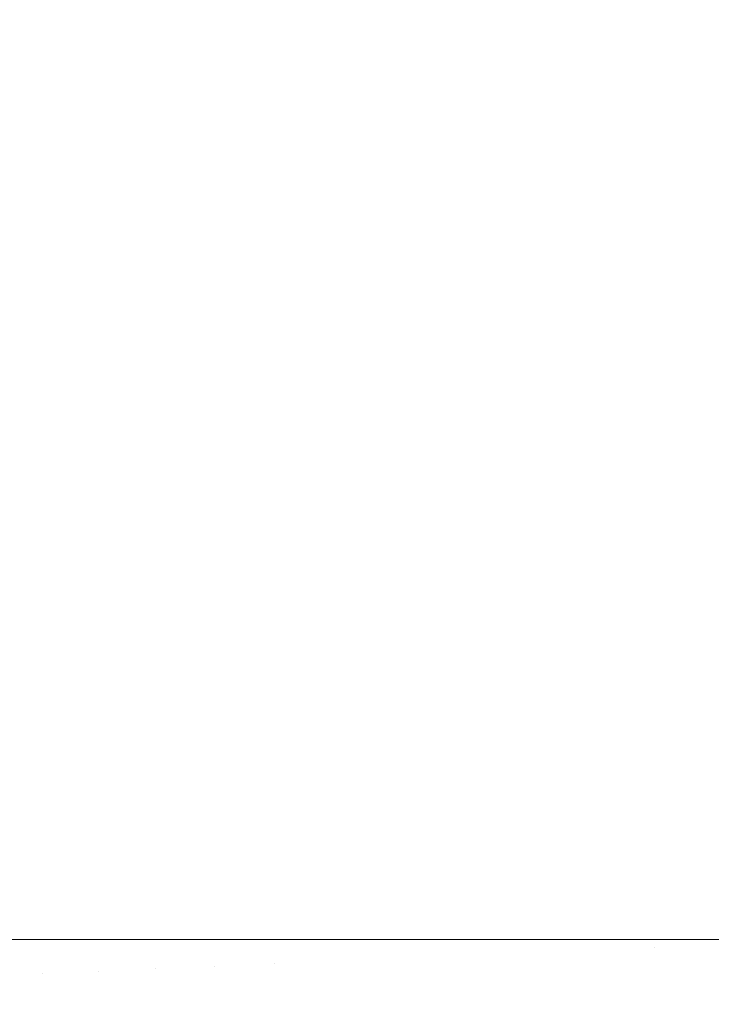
# Model space of a CAD drawing. Header units: centimetres. Extents: x -26 to 27.3, y -25.9 to -24.1.
# Tile 8 of 224: x -25.9714 to -25.9262, y -25.7641 to -25.6998. Entities that reach past the tile are written whole.
import ezdxf

# ---------------------------------------------------------------- set-up
doc = ezdxf.new("R2010")
doc.units = ezdxf.units.CM
doc.header["$LTSCALE"] = 2.54
doc.layers.add('Lucido design-1', color=7, linetype='Continuous')

# ---------------------------------------------------------------- blocks, each defined once
blk = doc.blocks.new('Gruppo-7-1')
at = {"color": 7, "linetype": 'Continuous', "lineweight": 9}
for points, invisible_edges in [([(-25.972556, -25.759888, 1181.639259), (-25.972556, -24.159888, 1181.639259), (-25.969127, -24.159888, 1181.637095), (-25.969127, -25.759888, 1181.637095)], 5), ([(-25.970011, -24.159888, 1182.40782), (-25.972546, -24.159888, 1182.406179), (-25.972546, -25.759888, 1182.406179), (-25.970011, -25.759888, 1182.40782)], 10), ([(-25.970011, -25.759888, 1182.40782), (-25.969118, -25.759888, 1182.408345), (-25.969118, -24.159888, 1182.408345), (-25.970011, -24.159888, 1182.40782)], 10), ([(-25.969127, -25.759888, 1181.637095), (-25.969127, -24.159888, 1181.637095), (-25.965616, -24.159888, 1181.635074), (-25.965616, -25.759888, 1181.635074)], 5), ([(-25.966348, -24.159888, 1182.409974), (-25.969118, -24.159888, 1182.408345), (-25.969118, -25.759888, 1182.408345), (-25.966348, -25.759888, 1182.409974)], 10), ([(-25.966348, -25.759888, 1182.409974), (-25.965609, -25.759888, 1182.410368), (-25.965609, -24.159888, 1182.410368), (-25.966348, -24.159888, 1182.409974)], 10), ([(-25.965616, -25.759888, 1181.635074), (-25.965616, -24.159888, 1181.635074), (-25.96203, -24.159888, 1181.633198), (-25.96203, -25.759888, 1181.633198)], 5), ([(-25.962593, -24.159888, 1182.411974), (-25.965609, -24.159888, 1182.410368), (-25.965609, -25.759888, 1182.410368), (-25.962593, -25.759888, 1182.411974)], 10), ([(-25.962593, -25.759888, 1182.411974), (-25.962025, -25.759888, 1182.412246), (-25.962025, -24.159888, 1182.412246), (-25.962593, -24.159888, 1182.411974)], 10), ([(-25.96203, -25.759888, 1181.633198), (-25.96203, -24.159888, 1181.633198), (-25.958376, -24.159888, 1181.631471), (-25.958376, -25.759888, 1181.631471)], 5), ([(-25.95875, -24.159888, 1182.413815), (-25.962025, -24.159888, 1182.412246), (-25.962025, -25.759888, 1182.412246), (-25.95875, -25.759888, 1182.413815)], 10), ([(-25.95875, -25.759888, 1182.413815), (-25.958373, -25.759888, 1182.413976), (-25.958373, -24.159888, 1182.413976), (-25.95875, -24.159888, 1182.413815)], 10), ([(-25.958376, -25.759888, 1181.631471), (-25.958376, -24.159888, 1181.631471), (-25.954659, -24.159888, 1181.629894), (-25.954659, -25.759888, 1181.629894)], 5), ([(-25.954828, -24.159888, 1182.415492), (-25.958373, -24.159888, 1182.413976), (-25.958373, -25.759888, 1182.413976), (-25.954828, -25.759888, 1182.415492)], 10), ([(-25.954828, -25.759888, 1182.415492), (-25.954657, -25.759888, 1182.415556), (-25.954657, -24.159888, 1182.415556), (-25.954828, -24.159888, 1182.415492)], 10), ([(-25.954659, -25.759888, 1181.629894), (-25.954659, -24.159888, 1181.629894), (-25.950885, -24.159888, 1181.628471), (-25.950885, -25.759888, 1181.628471)], 5), ([(-25.954657, -24.159888, 1182.415556), (-25.954657, -25.759888, 1182.415556), (-25.950885, -25.759888, 1182.416982), (-25.950885, -24.159888, 1182.416982)], 5), ([(-25.950832, -24.159888, 1182.417002), (-25.950885, -24.159888, 1182.416982), (-25.950885, -25.759888, 1182.416982), (-25.950832, -25.759888, 1182.417002)], 10), ([(-25.950885, -25.759888, 1181.628471), (-25.950885, -24.159888, 1181.628471), (-25.947062, -24.159888, 1181.627202), (-25.947062, -25.759888, 1181.627202)], 5), ([(-25.950832, -25.759888, 1182.417002), (-25.94706, -25.759888, 1182.418246), (-25.94706, -24.159888, 1182.418246), (-25.950832, -24.159888, 1182.417002)], 10), ([(-25.947062, -25.759888, 1181.627202), (-25.947062, -24.159888, 1181.627202), (-25.943195, -24.159888, 1181.62609), (-25.943195, -25.759888, 1181.62609)], 5), ([(-25.946769, -24.159888, 1182.418342), (-25.94706, -24.159888, 1182.418246), (-25.94706, -25.759888, 1182.418246), (-25.946769, -25.759888, 1182.418342)], 10), ([(-25.946769, -25.759888, 1182.418342), (-25.943193, -25.759888, 1182.419355), (-25.943193, -24.159888, 1182.419355), (-25.946769, -24.159888, 1182.418342)], 10), ([(-25.943195, -25.759888, 1181.62609), (-25.943195, -24.159888, 1181.62609), (-25.939292, -24.159888, 1181.625134), (-25.939292, -25.759888, 1181.625134)], 5), ([(-25.942646, -24.159888, 1182.419509), (-25.943193, -24.159888, 1182.419355), (-25.943193, -25.759888, 1182.419355), (-25.942646, -25.759888, 1182.419509)], 10), ([(-25.942646, -25.759888, 1182.419509), (-25.939289, -25.759888, 1182.420306), (-25.939289, -24.159888, 1182.420306), (-25.942646, -24.159888, 1182.419509)], 10), ([(-25.939292, -25.759888, 1181.625134), (-25.939292, -24.159888, 1181.625134), (-25.935359, -24.159888, 1181.624338), (-25.935359, -25.759888, 1181.624338)], 5), ([(-25.938471, -24.159888, 1182.4205), (-25.939289, -24.159888, 1182.420306), (-25.939289, -25.759888, 1182.420306), (-25.938471, -25.759888, 1182.4205)], 10), ([(-25.938471, -25.759888, 1182.4205), (-25.935355, -25.759888, 1182.421099), (-25.935355, -24.159888, 1182.421099), (-25.938471, -24.159888, 1182.4205)], 10), ([(-25.935359, -25.759888, 1181.624338), (-25.935359, -24.159888, 1181.624338), (-25.931401, -24.159888, 1181.623701), (-25.931401, -25.759888, 1181.623701)], 5), ([(-25.93425, -24.159888, 1182.421311), (-25.935355, -24.159888, 1182.421099), (-25.935355, -25.759888, 1182.421099), (-25.93425, -25.759888, 1182.421311)], 10), ([(-25.93425, -25.759888, 1182.421311), (-25.931398, -25.759888, 1182.421733), (-25.931398, -24.159888, 1182.421733), (-25.93425, -24.159888, 1182.421311)], 10), ([(-25.931401, -25.759888, 1181.623701), (-25.931401, -24.159888, 1181.623701), (-25.927427, -24.159888, 1181.623223), (-25.927427, -25.759888, 1181.623223)], 5), ([(-25.929991, -24.159888, 1182.421942), (-25.931398, -24.159888, 1182.421733), (-25.931398, -25.759888, 1182.421733), (-25.929991, -25.759888, 1182.421942)], 10), ([(-25.929991, -25.759888, 1182.421942), (-25.927425, -25.759888, 1182.422209), (-25.927425, -24.159888, 1182.422209), (-25.929991, -24.159888, 1182.421942)], 10), ([(-25.927427, -25.759888, 1181.623223), (-25.927427, -24.159888, 1181.623223), (-25.923443, -24.159888, 1181.622905), (-25.923443, -25.759888, 1181.622905)], 5), ([(-25.925702, -24.159888, 1182.422389), (-25.927425, -24.159888, 1182.422209), (-25.927425, -25.759888, 1182.422209), (-25.925702, -25.759888, 1182.422389)], 10), ([(-25.973524, -25.762269, 1182.405514), (-25.969963, -25.762117, 1182.40782), (-25.970011, -25.759888, 1182.40782), (-25.972546, -25.759888, 1182.406179)], 11), ([(-25.972503, -25.76229, 1181.639259), (-25.972556, -25.759888, 1181.639259), (-25.969127, -25.759888, 1181.637095), (-25.969077, -25.762141, 1181.637095)], 13), ([(-25.969118, -25.759888, 1182.408345), (-25.970011, -25.759888, 1182.40782), (-25.969963, -25.762117, 1182.40782)], 10), ([(-25.969963, -25.762117, 1182.40782), (-25.966304, -25.761962, 1182.409974), (-25.966348, -25.759888, 1182.409974), (-25.969118, -25.759888, 1182.408345)], 11), ([(-25.969077, -25.762141, 1181.637095), (-25.969127, -25.759888, 1181.637095), (-25.965616, -25.759888, 1181.635074), (-25.96557, -25.761988, 1181.635074)], 13), ([(-25.965609, -25.759888, 1182.410368), (-25.966348, -25.759888, 1182.409974), (-25.966304, -25.761962, 1182.409974)], 10), ([(-25.966304, -25.761962, 1182.409974), (-25.962552, -25.761803, 1182.411974), (-25.962593, -25.759888, 1182.411974), (-25.965609, -25.759888, 1182.410368)], 11), ([(-25.96557, -25.761988, 1181.635074), (-25.965616, -25.759888, 1181.635074), (-25.96203, -25.759888, 1181.633198), (-25.961988, -25.761831, 1181.633198)], 13), ([(-25.962025, -25.759888, 1182.412246), (-25.962593, -25.759888, 1182.411974), (-25.962552, -25.761803, 1182.411974)], 10), ([(-25.962552, -25.761803, 1182.411974), (-25.958713, -25.761639, 1182.413815), (-25.95875, -25.759888, 1182.413815), (-25.962025, -25.759888, 1182.412246)], 11), ([(-25.961988, -25.761831, 1181.633198), (-25.96203, -25.759888, 1181.633198), (-25.958376, -25.759888, 1181.631471), (-25.958337, -25.761672, 1181.631471)], 13), ([(-25.958373, -25.759888, 1182.413976), (-25.95875, -25.759888, 1182.413815), (-25.958713, -25.761639, 1182.413815)], 10), ([(-25.958713, -25.761639, 1182.413815), (-25.954794, -25.761473, 1182.415492), (-25.954828, -25.759888, 1182.415492), (-25.958373, -25.759888, 1182.413976)], 11), ([(-25.958337, -25.761672, 1181.631471), (-25.958376, -25.759888, 1181.631471), (-25.954659, -25.759888, 1181.629894), (-25.954623, -25.76151, 1181.629894)], 13), ([(-25.954657, -25.759888, 1182.415556), (-25.954828, -25.759888, 1182.415492), (-25.954794, -25.761473, 1182.415492)], 10), ([(-25.950885, -25.759888, 1182.416982), (-25.954657, -25.759888, 1182.415556), (-25.954794, -25.761473, 1182.415492), (-25.950802, -25.761303, 1182.417002)], 14), ([(-25.954623, -25.76151, 1181.629894), (-25.954659, -25.759888, 1181.629894), (-25.950885, -25.759888, 1181.628471), (-25.950854, -25.761345, 1181.628471)], 13), ([(-25.950802, -25.761303, 1182.417002), (-25.950832, -25.759888, 1182.417002), (-25.950885, -25.759888, 1182.416982)], 9), ([(-25.950854, -25.761345, 1181.628471), (-25.950885, -25.759888, 1181.628471), (-25.947062, -25.759888, 1181.627202), (-25.947034, -25.761178, 1181.627202)], 13), ([(-25.94706, -25.759888, 1182.418246), (-25.950832, -25.759888, 1182.417002), (-25.950802, -25.761303, 1182.417002), (-25.946742, -25.761131, 1182.418342)], 14), ([(-25.947034, -25.761178, 1181.627202), (-25.947062, -25.759888, 1181.627202), (-25.943195, -25.759888, 1181.62609), (-25.943171, -25.76101, 1181.62609)], 13), ([(-25.946742, -25.761131, 1182.418342), (-25.946769, -25.759888, 1182.418342), (-25.94706, -25.759888, 1182.418246)], 9), ([(-25.943193, -25.759888, 1182.419355), (-25.946769, -25.759888, 1182.418342), (-25.946742, -25.761131, 1182.418342), (-25.942624, -25.760956, 1182.419509)], 14), ([(-25.943171, -25.76101, 1181.62609), (-25.943195, -25.759888, 1181.62609), (-25.939292, -25.759888, 1181.625134), (-25.939271, -25.760839, 1181.625134)], 13), ([(-25.942624, -25.760956, 1182.419509), (-25.942646, -25.759888, 1182.419509), (-25.943193, -25.759888, 1182.419355)], 9), ([(-25.939289, -25.759888, 1182.420306), (-25.942646, -25.759888, 1182.419509), (-25.942624, -25.760956, 1182.419509), (-25.938452, -25.760779, 1182.4205)], 14), ([(-25.939271, -25.760839, 1181.625134), (-25.939292, -25.759888, 1181.625134), (-25.935359, -25.759888, 1181.624338), (-25.935342, -25.760668, 1181.624338)], 13), ([(-25.938452, -25.760779, 1182.4205), (-25.938471, -25.759888, 1182.4205), (-25.939289, -25.759888, 1182.420306)], 9), ([(-25.935355, -25.759888, 1182.421099), (-25.938471, -25.759888, 1182.4205), (-25.938452, -25.760779, 1182.4205), (-25.934235, -25.7606, 1182.421311)], 14), ([(-25.935342, -25.760668, 1181.624338), (-25.935359, -25.759888, 1181.624338), (-25.931401, -25.759888, 1181.623701), (-25.931388, -25.760495, 1181.623701)], 13), ([(-25.934235, -25.7606, 1182.421311), (-25.93425, -25.759888, 1182.421311), (-25.935355, -25.759888, 1182.421099)], 9), ([(-25.931398, -25.759888, 1182.421733), (-25.93425, -25.759888, 1182.421311), (-25.934235, -25.7606, 1182.421311), (-25.92998, -25.760419, 1182.421942)], 14), ([(-25.931388, -25.760495, 1181.623701), (-25.931401, -25.759888, 1181.623701), (-25.927427, -25.759888, 1181.623223), (-25.927418, -25.760322, 1181.623223)], 13), ([(-25.92998, -25.760419, 1182.421942), (-25.929991, -25.759888, 1182.421942), (-25.931398, -25.759888, 1182.421733)], 9), ([(-25.931348, -25.761101, 1181.623701), (-25.931388, -25.760495, 1181.623701), (-25.927418, -25.760322, 1181.623223), (-25.927389, -25.760755, 1181.623223)], 15), ([(-25.927425, -25.759888, 1182.422209), (-25.929991, -25.759888, 1182.421942), (-25.92998, -25.760419, 1182.421942)], 10), ([(-25.92998, -25.760419, 1182.421942), (-25.925694, -25.760237, 1182.422389), (-25.925701, -25.759888, 1182.422389), (-25.927425, -25.759888, 1182.422209)], 11), ([(-25.925672, -25.760585, 1182.422389), (-25.925694, -25.760237, 1182.422389), (-25.92998, -25.760419, 1182.421942), (-25.929946, -25.760949, 1182.421942)], 15), ([(-25.927418, -25.760322, 1181.623223), (-25.927427, -25.759888, 1181.623223), (-25.923443, -25.759888, 1181.622905), (-25.923437, -25.760148, 1181.622905)], 13), ([(-25.927389, -25.760755, 1181.623223), (-25.927418, -25.760322, 1181.623223), (-25.923437, -25.760148, 1181.622905), (-25.92342, -25.760407, 1181.622905)], 15), ([(-25.946949, -25.762466, 1181.627202), (-25.947034, -25.761178, 1181.627202), (-25.943171, -25.76101, 1181.62609), (-25.943098, -25.762129, 1181.62609)], 15), ([(-25.942556, -25.762022, 1182.419509), (-25.942624, -25.760956, 1182.419509), (-25.946742, -25.761131, 1182.418342), (-25.946663, -25.762372, 1182.418342)], 15), ([(-25.943098, -25.762129, 1181.62609), (-25.943171, -25.76101, 1181.62609), (-25.939271, -25.760839, 1181.625134), (-25.939209, -25.761789, 1181.625134)], 15), ([(-25.938395, -25.761668, 1182.4205), (-25.938452, -25.760779, 1182.4205), (-25.942624, -25.760956, 1182.419509), (-25.942556, -25.762022, 1182.419509)], 15), ([(-25.939209, -25.761789, 1181.625134), (-25.939271, -25.760839, 1181.625134), (-25.935342, -25.760668, 1181.624338), (-25.935291, -25.761446, 1181.624338)], 15), ([(-25.93419, -25.76131, 1182.421311), (-25.934235, -25.7606, 1182.421311), (-25.938452, -25.760779, 1182.4205), (-25.938395, -25.761668, 1182.4205)], 15), ([(-25.935291, -25.761446, 1181.624338), (-25.935342, -25.760668, 1181.624338), (-25.931388, -25.760495, 1181.623701), (-25.931348, -25.761101, 1181.623701)], 15), ([(-25.929946, -25.760949, 1182.421942), (-25.92998, -25.760419, 1182.421942), (-25.934235, -25.7606, 1182.421311), (-25.93419, -25.76131, 1182.421311)], 15), ([(-25.92989, -25.761477, 1182.421942), (-25.929946, -25.760949, 1182.421942), (-25.93419, -25.76131, 1182.421311), (-25.934114, -25.762018, 1182.421311)], 15), ([(-25.931282, -25.761705, 1181.623701), (-25.931348, -25.761101, 1181.623701), (-25.927389, -25.760755, 1181.623223), (-25.927342, -25.761186, 1181.623223)], 15), ([(-25.925635, -25.760932, 1182.422389), (-25.925672, -25.760585, 1182.422389), (-25.929946, -25.760949, 1182.421942), (-25.92989, -25.761477, 1182.421942)], 15), ([(-25.925583, -25.761277, 1182.422389), (-25.925635, -25.760932, 1182.422389), (-25.92989, -25.761477, 1182.421942), (-25.929811, -25.762002, 1182.421942)], 15), ([(-25.927342, -25.761186, 1181.623223), (-25.927389, -25.760755, 1181.623223), (-25.92342, -25.760407, 1181.622905), (-25.923392, -25.760666, 1181.622905)], 15), ([(-25.927276, -25.761615, 1181.623223), (-25.927342, -25.761186, 1181.623223), (-25.923392, -25.760666, 1181.622905), (-25.923352, -25.760923, 1181.622905)], 15), ([(-25.927191, -25.762041, 1181.623223), (-25.927276, -25.761615, 1181.623223), (-25.923352, -25.760923, 1181.622905), (-25.923301, -25.761178, 1181.622905)], 15), ([(-25.958602, -25.763388, 1182.413815), (-25.958713, -25.761639, 1182.413815), (-25.962552, -25.761803, 1182.411974), (-25.96243, -25.763714, 1182.411974)], 15), ([(-25.961861, -25.763771, 1181.633198), (-25.961988, -25.761831, 1181.633198), (-25.958337, -25.761672, 1181.631471), (-25.95822, -25.763452, 1181.631471)], 15), ([(-25.954693, -25.763055, 1182.415492), (-25.954794, -25.761473, 1182.415492), (-25.958713, -25.761639, 1182.413815), (-25.958602, -25.763388, 1182.413815)], 15), ([(-25.95822, -25.763452, 1181.631471), (-25.958337, -25.761672, 1181.631471), (-25.954623, -25.76151, 1181.629894), (-25.954517, -25.763128, 1181.629894)], 15), ([(-25.950712, -25.762716, 1182.417002), (-25.950802, -25.761303, 1182.417002), (-25.954794, -25.761473, 1182.415492), (-25.954693, -25.763055, 1182.415492)], 15), ([(-25.954517, -25.763128, 1181.629894), (-25.954623, -25.76151, 1181.629894), (-25.950854, -25.761345, 1181.628471), (-25.950758, -25.762799, 1181.628471)], 15), ([(-25.950758, -25.762799, 1181.628471), (-25.950854, -25.761345, 1181.628471), (-25.947034, -25.761178, 1181.627202), (-25.946949, -25.762466, 1181.627202)], 15), ([(-25.946663, -25.762372, 1182.418342), (-25.946742, -25.761131, 1182.418342), (-25.950802, -25.761303, 1182.417002), (-25.950712, -25.762716, 1182.417002)], 15), ([(-25.938301, -25.762554, 1182.4205), (-25.938395, -25.761668, 1182.4205), (-25.942556, -25.762022, 1182.419509), (-25.942442, -25.763084, 1182.419509)], 15), ([(-25.939106, -25.762735, 1181.625134), (-25.939209, -25.761789, 1181.625134), (-25.935291, -25.761446, 1181.624338), (-25.935206, -25.762221, 1181.624338)], 15), ([(-25.934114, -25.762018, 1182.421311), (-25.93419, -25.76131, 1182.421311), (-25.938395, -25.761668, 1182.4205), (-25.938301, -25.762554, 1182.4205)], 15), ([(-25.935206, -25.762221, 1181.624338), (-25.935291, -25.761446, 1181.624338), (-25.931348, -25.761101, 1181.623701), (-25.931282, -25.761705, 1181.623701)], 15), ([(-25.929811, -25.762002, 1182.421942), (-25.92989, -25.761477, 1182.421942), (-25.934114, -25.762018, 1182.421311), (-25.934009, -25.762722, 1182.421311)], 15), ([(-25.93119, -25.762305, 1181.623701), (-25.931282, -25.761705, 1181.623701), (-25.927342, -25.761186, 1181.623223), (-25.927276, -25.761615, 1181.623223)], 15), ([(-25.931071, -25.762901, 1181.623701), (-25.93119, -25.762305, 1181.623701), (-25.927276, -25.761615, 1181.623223), (-25.927191, -25.762041, 1181.623223)], 15), ([(-25.925517, -25.76162, 1182.422389), (-25.925583, -25.761277, 1182.422389), (-25.929811, -25.762002, 1182.421942), (-25.92971, -25.762523, 1182.421942)], 15), ([(-25.925436, -25.761959, 1182.422389), (-25.925517, -25.76162, 1182.422389), (-25.92971, -25.762523, 1182.421942), (-25.929587, -25.76304, 1182.421942)], 15), ([(-25.927088, -25.762462, 1181.623223), (-25.927191, -25.762041, 1181.623223), (-25.923301, -25.761178, 1181.622905), (-25.923239, -25.761431, 1181.622905)], 15), ([(-25.926967, -25.762879, 1181.623223), (-25.927088, -25.762462, 1181.623223), (-25.923239, -25.761431, 1181.622905), (-25.923167, -25.76168, 1181.622905)], 15), ([(-25.969822, -25.764343, 1182.40782), (-25.969963, -25.762117, 1182.40782), (-25.973524, -25.762269, 1182.405514), (-25.973372, -25.764645, 1182.405514)], 15), ([(-25.972346, -25.764688, 1181.639259), (-25.972503, -25.76229, 1181.639259), (-25.969077, -25.762141, 1181.637095), (-25.96893, -25.764389, 1181.637095)], 15), ([(-25.966172, -25.764032, 1182.409974), (-25.966304, -25.761962, 1182.409974), (-25.969963, -25.762117, 1182.40782), (-25.969822, -25.764343, 1182.40782)], 15), ([(-25.96893, -25.764389, 1181.637095), (-25.969077, -25.762141, 1181.637095), (-25.96557, -25.761988, 1181.635074), (-25.965433, -25.764083, 1181.635074)], 15), ([(-25.96243, -25.763714, 1182.411974), (-25.962552, -25.761803, 1182.411974), (-25.966304, -25.761962, 1182.409974), (-25.966172, -25.764032, 1182.409974)], 15), ([(-25.965433, -25.764083, 1181.635074), (-25.96557, -25.761988, 1181.635074), (-25.961988, -25.761831, 1181.633198), (-25.961861, -25.763771, 1181.633198)], 15), ([(-25.946809, -25.763749, 1181.627202), (-25.946949, -25.762466, 1181.627202), (-25.943098, -25.762129, 1181.62609), (-25.942976, -25.763244, 1181.62609)], 15), ([(-25.942442, -25.763084, 1182.419509), (-25.942556, -25.762022, 1182.419509), (-25.946663, -25.762372, 1182.418342), (-25.946532, -25.763608, 1182.418342)], 15), ([(-25.942976, -25.763244, 1181.62609), (-25.943098, -25.762129, 1181.62609), (-25.939209, -25.761789, 1181.625134), (-25.939106, -25.762735, 1181.625134)], 15), ([(-25.938961, -25.763675, 1181.625134), (-25.939106, -25.762735, 1181.625134), (-25.935206, -25.762221, 1181.624338), (-25.935087, -25.762992, 1181.624338)], 15), ([(-25.934009, -25.762722, 1182.421311), (-25.934114, -25.762018, 1182.421311), (-25.938301, -25.762554, 1182.4205), (-25.938169, -25.763435, 1182.4205)], 15), ([(-25.935087, -25.762992, 1181.624338), (-25.935206, -25.762221, 1181.624338), (-25.931282, -25.761705, 1181.623701), (-25.93119, -25.762305, 1181.623701)], 15), ([(-25.934935, -25.763757, 1181.624338), (-25.935087, -25.762992, 1181.624338), (-25.93119, -25.762305, 1181.623701), (-25.931071, -25.762901, 1181.623701)], 15), ([(-25.92971, -25.762523, 1182.421942), (-25.929811, -25.762002, 1182.421942), (-25.934009, -25.762722, 1182.421311), (-25.933874, -25.763421, 1182.421311)], 15), ([(-25.930927, -25.763491, 1181.623701), (-25.931071, -25.762901, 1181.623701), (-25.927191, -25.762041, 1181.623223), (-25.927088, -25.762462, 1181.623223)], 15), ([(-25.925341, -25.762295, 1182.422389), (-25.925436, -25.761959, 1182.422389), (-25.929587, -25.76304, 1182.421942), (-25.929443, -25.763551, 1182.421942)], 15), ([(-25.925232, -25.762626, 1182.422389), (-25.925341, -25.762295, 1182.422389), (-25.929443, -25.763551, 1182.421942), (-25.929276, -25.764055, 1182.421942)], 15), ([(-25.926827, -25.763289, 1181.623223), (-25.926967, -25.762879, 1181.623223), (-25.923167, -25.76168, 1181.622905), (-25.923083, -25.761927, 1181.622905)], 15), ([(-25.92667, -25.763694, 1181.623223), (-25.926827, -25.763289, 1181.623223), (-25.923083, -25.761927, 1181.622905), (-25.922989, -25.762169, 1181.622905)], 15), ([(-25.926495, -25.764091, 1181.623223), (-25.92667, -25.763694, 1181.623223), (-25.922989, -25.762169, 1181.622905), (-25.922884, -25.762407, 1181.622905)], 15), ([(-25.950562, -25.764124, 1182.417002), (-25.950712, -25.762716, 1182.417002), (-25.954693, -25.763055, 1182.415492), (-25.954525, -25.764632, 1182.415492)], 15), ([(-25.954341, -25.764741, 1181.629894), (-25.954517, -25.763128, 1181.629894), (-25.950758, -25.762799, 1181.628471), (-25.9506, -25.764248, 1181.628471)], 15), ([(-25.9506, -25.764248, 1181.628471), (-25.950758, -25.762799, 1181.628471), (-25.946949, -25.762466, 1181.627202), (-25.946809, -25.763749, 1181.627202)], 15), ([(-25.946532, -25.763608, 1182.418342), (-25.946663, -25.762372, 1182.418342), (-25.950712, -25.762716, 1182.417002), (-25.950562, -25.764124, 1182.417002)], 15), ([(-25.942805, -25.764353, 1181.62609), (-25.942976, -25.763244, 1181.62609), (-25.939106, -25.762735, 1181.625134), (-25.938961, -25.763675, 1181.625134)], 15), ([(-25.938169, -25.763435, 1182.4205), (-25.938301, -25.762554, 1182.4205), (-25.942442, -25.763084, 1182.419509), (-25.942284, -25.764141, 1182.419509)], 15), ([(-25.933874, -25.763421, 1182.421311), (-25.934009, -25.762722, 1182.421311), (-25.938169, -25.763435, 1182.4205), (-25.938, -25.76431, 1182.4205)], 15), ([(-25.934749, -25.764515, 1181.624338), (-25.934935, -25.763757, 1181.624338), (-25.931071, -25.762901, 1181.623701), (-25.930927, -25.763491, 1181.623701)], 15), ([(-25.929587, -25.76304, 1182.421942), (-25.92971, -25.762523, 1182.421942), (-25.933874, -25.763421, 1182.421311), (-25.933709, -25.764113, 1182.421311)], 15), ([(-25.930757, -25.764074, 1181.623701), (-25.930927, -25.763491, 1181.623701), (-25.927088, -25.762462, 1181.623223), (-25.926967, -25.762879, 1181.623223)], 15), ([(-25.930562, -25.764649, 1181.623701), (-25.930757, -25.764074, 1181.623701), (-25.926967, -25.762879, 1181.623223), (-25.926827, -25.763289, 1181.623223)], 15), ([(-25.925109, -25.762953, 1182.422389), (-25.925232, -25.762626, 1182.422389), (-25.929276, -25.764055, 1182.421942), (-25.929089, -25.764552, 1182.421942)], 15), ([(-25.924972, -25.763274, 1182.422389), (-25.925109, -25.762953, 1182.422389), (-25.929089, -25.764552, 1182.421942), (-25.928881, -25.76504, 1182.421942)], 15), ([(-25.926303, -25.76448, 1181.623223), (-25.926495, -25.764091, 1181.623223), (-25.922884, -25.762407, 1181.622905), (-25.922769, -25.76264, 1181.622905)], 15), ([(-25.926095, -25.764861, 1181.623223), (-25.926303, -25.76448, 1181.623223), (-25.922769, -25.76264, 1181.622905), (-25.922644, -25.762868, 1181.622905)], 15), ([(-25.958416, -25.76513, 1182.413815), (-25.958602, -25.763388, 1182.413815), (-25.96243, -25.763714, 1182.411974), (-25.962227, -25.765618, 1182.411974)], 15), ([(-25.961649, -25.765703, 1181.633198), (-25.961861, -25.763771, 1181.633198), (-25.95822, -25.763452, 1181.631471), (-25.958026, -25.765226, 1181.631471)], 15), ([(-25.954525, -25.764632, 1182.415492), (-25.954693, -25.763055, 1182.415492), (-25.958602, -25.763388, 1182.413815), (-25.958416, -25.76513, 1182.413815)], 15), ([(-25.958026, -25.765226, 1181.631471), (-25.95822, -25.763452, 1181.631471), (-25.954517, -25.763128, 1181.629894), (-25.954341, -25.764741, 1181.629894)], 15), ([(-25.946613, -25.765025, 1181.627202), (-25.946809, -25.763749, 1181.627202), (-25.942976, -25.763244, 1181.62609), (-25.942805, -25.764353, 1181.62609)], 15), ([(-25.942284, -25.764141, 1182.419509), (-25.942442, -25.763084, 1182.419509), (-25.946532, -25.763608, 1182.418342), (-25.946348, -25.764837, 1182.418342)], 15), ([(-25.938, -25.76431, 1182.4205), (-25.938169, -25.763435, 1182.4205), (-25.942284, -25.764141, 1182.419509), (-25.942081, -25.76519, 1182.419509)], 15), ([(-25.938775, -25.764609, 1181.625134), (-25.938961, -25.763675, 1181.625134), (-25.935087, -25.762992, 1181.624338), (-25.934935, -25.763757, 1181.624338)], 15), ([(-25.933709, -25.764113, 1182.421311), (-25.933874, -25.763421, 1182.421311), (-25.938, -25.76431, 1182.4205), (-25.937794, -25.765177, 1182.4205)], 15), ([(-25.934531, -25.765264, 1181.624338), (-25.934749, -25.764515, 1181.624338), (-25.930927, -25.763491, 1181.623701), (-25.930757, -25.764074, 1181.623701)], 15), ([(-25.929443, -25.763551, 1182.421942), (-25.929587, -25.76304, 1182.421942), (-25.933709, -25.764113, 1182.421311), (-25.933515, -25.764798, 1182.421311)], 15), ([(-25.929276, -25.764055, 1182.421942), (-25.929443, -25.763551, 1182.421942), (-25.933515, -25.764798, 1182.421311), (-25.933292, -25.765474, 1182.421311)], 15), ([(-25.930342, -25.765215, 1181.623701), (-25.930562, -25.764649, 1181.623701), (-25.926827, -25.763289, 1181.623223), (-25.92667, -25.763694, 1181.623223)], 15), ([(-25.924821, -25.763588, 1182.422389), (-25.924972, -25.763274, 1182.422389), (-25.928881, -25.76504, 1182.421942), (-25.928652, -25.76552, 1182.421942)], 15), ([(-25.924658, -25.763897, 1182.422389), (-25.924821, -25.763588, 1182.422389), (-25.928652, -25.76552, 1182.421942), (-25.928403, -25.765989, 1182.421942)], 15), ([(-25.965952, -25.766095, 1182.409974), (-25.966172, -25.764032, 1182.409974), (-25.969822, -25.764343, 1182.40782), (-25.969585, -25.76656, 1182.40782)], 15), ([(-25.968685, -25.766629, 1181.637095), (-25.96893, -25.764389, 1181.637095), (-25.965433, -25.764083, 1181.635074), (-25.965204, -25.766171, 1181.635074)], 15), ([(-25.962227, -25.765618, 1182.411974), (-25.96243, -25.763714, 1182.411974), (-25.966172, -25.764032, 1182.409974), (-25.965952, -25.766095, 1182.409974)], 15), ([(-25.965204, -25.766171, 1181.635074), (-25.965433, -25.764083, 1181.635074), (-25.961861, -25.763771, 1181.633198), (-25.961649, -25.765703, 1181.633198)], 15), ([(-25.950352, -25.765524, 1182.417002), (-25.950562, -25.764124, 1182.417002), (-25.954525, -25.764632, 1182.415492), (-25.954291, -25.766199, 1182.415492)], 15), ([(-25.950378, -25.765688, 1181.628471), (-25.9506, -25.764248, 1181.628471), (-25.946809, -25.763749, 1181.627202), (-25.946613, -25.765025, 1181.627202)], 15), ([(-25.946348, -25.764837, 1182.418342), (-25.946532, -25.763608, 1182.418342), (-25.950562, -25.764124, 1182.417002), (-25.950352, -25.765524, 1182.417002)], 15), ([(-25.942586, -25.765453, 1181.62609), (-25.942805, -25.764353, 1181.62609), (-25.938961, -25.763675, 1181.625134), (-25.938775, -25.764609, 1181.625134)], 15), ([(-25.938549, -25.765533, 1181.625134), (-25.938775, -25.764609, 1181.625134), (-25.934935, -25.763757, 1181.624338), (-25.934749, -25.764515, 1181.624338)], 15), ([(-25.933515, -25.764798, 1182.421311), (-25.933709, -25.764113, 1182.421311), (-25.937794, -25.765177, 1182.4205), (-25.937551, -25.766034, 1182.4205)], 15), ([(-25.93428, -25.766002, 1181.624338), (-25.934531, -25.765264, 1181.624338), (-25.930757, -25.764074, 1181.623701), (-25.930562, -25.764649, 1181.623701)], 15), ([(-25.929089, -25.764552, 1182.421942), (-25.929276, -25.764055, 1182.421942), (-25.933292, -25.765474, 1182.421311), (-25.933041, -25.76614, 1182.421311)], 15), ([(-25.930097, -25.765771, 1181.623701), (-25.930342, -25.765215, 1181.623701), (-25.92667, -25.763694, 1181.623223), (-25.926495, -25.764091, 1181.623223)], 15), ([(-25.929829, -25.766315, 1181.623701), (-25.930097, -25.765771, 1181.623701), (-25.926495, -25.764091, 1181.623223), (-25.926303, -25.76448, 1181.623223)], 15), ([(-25.924481, -25.764198, 1182.422389), (-25.924658, -25.763897, 1182.422389), (-25.928403, -25.765989, 1182.421942), (-25.928134, -25.766447, 1182.421942)], 15)]:
    blk.add_3dface(points, dxfattribs=dict(at, invisible_edges=invisible_edges))

msp = doc.modelspace()

# ---------------------------------------------------------------- block references
at = {"layer": 'Lucido design-1', "color": 7}
msp.add_blockref('Gruppo-7-1', (0, 0), dxfattribs=at)

doc.saveas('drawing.dxf')
